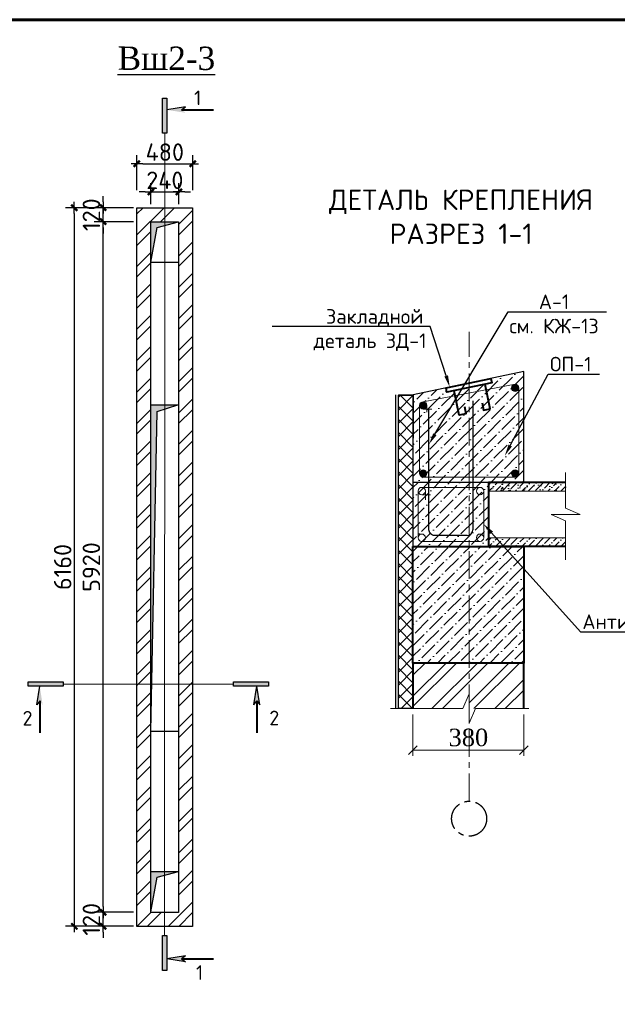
# Model space of a CAD drawing. Header units: millimetres. Extents: x 2063114 to 14983986, y -126020516 to 213791.
# Tile 256 of 256: x 2358676 to 2368918, y -1218382 to -1201501. Entities that reach past the tile are written whole.
import ezdxf
from ezdxf import colors
from ezdxf.entities.mleader import LeaderData, LeaderLine
from ezdxf.math import Vec2, Vec3

# ---------------------------------------------------------------- set-up
doc = ezdxf.new("R2010")
doc.units = ezdxf.units.MM
doc.linetypes.add('осевая', pattern=[50.8, 31.75, -6.35, 6.35, -6.35])
doc.layers.get('Defpoints').update_dxf_attribs({"color": 6, "lineweight": 35})
for name, color, linetype, lineweight in [('.', 7, 'Continuous', 15), ('_0', 7, 'Continuous', 20), ('Wall', 16, 'Continuous', 40), ('Линия', 250, 'Continuous', 20), ('Сплошная толстая', 7, 'Continuous', 40), ('ТАБЛИЦА', 242, 'Continuous', 50)]:
    doc.layers.add(name, color=color, linetype=linetype, lineweight=lineweight)
for name, color, linetype in [('A-HATCH-WALL', 7, 'Continuous'), ('kcd_tx', 7, 'Continuous'), ('OS', 1, 'Continuous'), ('осевая', 1, 'осевая'), ('Размеры', 28, 'Continuous')]:
    doc.layers.add(name, color=color, linetype=linetype)
doc.layers.add('PDF _wall-380', color=7, linetype='Continuous', true_color=0xb88a5c)
doc.layers.add('Text 1', color=7, linetype='Continuous', lineweight=25, true_color=0x0000b3)
doc.styles.add('ISO', font='times.ttf')
doc.styles.add('ISO_1.0', font='isocpeur.ttf')
doc.styles.add('PDF ISOCPEUR', font='isocpeur.ttf')
doc.styles.add('TIMES NEW', font='times.ttf', dxfattribs={"height": 200})
doc.styles.add('Times New Roman', font='times.ttf')
doc.styles.add('YQ_DIM', font='isocpeur.ttf', dxfattribs={"width": 0.8})
doc.dimstyles.new('yq100', dxfattribs={"dimscale": 100, "dimtxt": 3, "dimasz": 1, "dimexe": 1.5, "dimexo": 3, "dimgap": 0.5, "dimtad": 1, "dimdec": 0, "dimdsep": 46, "dimtxsty": 'YQ_DIM', "dimblk": 'YQTICK', "dimcen": 0, "dimclrd": 256, "dimclre": 256, "dimclrt": 7, "dimadec": 1, "dimazin": 2, "dimtfac": 1, "dimtdec": 4, "dimtix": 1, "dimtmove": 2, "dimatfit": 2, "dimfxl": 1, "dimtolj": 1, "dimtzin": 0, "dimarcsym": 0})
doc.dimstyles.new('Миржалол100', dxfattribs={"dimtxt": 300, "dimasz": 150, "dimexe": 100, "dimexo": 100, "dimgap": 63, "dimtad": 1, "dimdec": 0, "dimtxsty": 'Times New Roman', "dimblk": 'OBLIQUE', "dimcen": 100, "dimclrd": 256, "dimclre": 256, "dimclrt": 256, "dimadec": 0, "dimazin": 0, "dimtfac": 1, "dimtdec": 0, "dimtmove": 1, "dimatfit": 3, "dimfxl": 800, "dimlwd": 13, "dimlwe": 13, "dimarcsym": 0})

# ---------------------------------------------------------------- blocks, each defined once
blk = doc.blocks.new('YQTICK')
blk.add_line((-1, 0), (1, 0))
at = {"const_width": 0.4}
blk.add_lwpolyline([(0.53, 0.53), (-0.53, -0.53)], dxfattribs=at)
blk = doc.blocks.new('*D587')
at = {"layer": 'Defpoints', "color": 0, "lineweight": 30, "transparency": 16777216}
for p in [(2361643, -1203972), (2360684, -1204725), (2361643, -1204725)]:
    blk.add_point(p, dxfattribs=at)
at = {"layer": 'kcd_tx', "lineweight": -2, "transparency": 16777216}
for p, q in [((2360684, -1204425), (2360684, -1203822)), ((2361643, -1204425), (2361643, -1203822)), ((2360784, -1203972), (2361543, -1203972))]:
    blk.add_line(p, q, dxfattribs=at)
at = {"layer": 'kcd_tx', "lineweight": -2, "transparency": 16777216, "xscale": 100, "yscale": 100, "zscale": 100, "rotation": 180}
blk.add_blockref('YQTICK', (2360684, -1203972), dxfattribs=at)
at = {"layer": 'kcd_tx', "lineweight": -2, "transparency": 16777216, "xscale": 100, "yscale": 100, "zscale": 100}
blk.add_blockref('YQTICK', (2361643, -1203972), dxfattribs=at)
at = {"layer": 'kcd_tx', "color": 7, "lineweight": 0, "transparency": 16777216, "insert": (2361163, -1203772), "char_height": 300, "attachment_point": 5, "style": 'PDF ISOCPEUR'}
blk.add_mtext('\\A1;480', dxfattribs=at)
blk = doc.blocks.new('*D588')
at = {"layer": 'Defpoints', "color": 0, "lineweight": 30, "transparency": 16777216}
for p in [(2361405, -1204455), (2360924, -1204965), (2361405, -1204965)]:
    blk.add_point(p, dxfattribs=at)
at = {"layer": 'kcd_tx', "lineweight": -2, "transparency": 16777216}
for p, q in [((2360924, -1204665), (2360924, -1204305)), ((2361405, -1204665), (2361405, -1204305)), ((2360824, -1204455), (2360724, -1204455)), ((2360924, -1204455), (2361405, -1204455)), ((2361505, -1204455), (2361605, -1204455))]:
    blk.add_line(p, q, dxfattribs=at)
at = {"layer": 'kcd_tx', "lineweight": -2, "transparency": 16777216, "xscale": 100, "yscale": 100, "zscale": 100}
blk.add_blockref('YQTICK', (2360924, -1204455), dxfattribs=at)
at = {"layer": 'kcd_tx', "lineweight": -2, "transparency": 16777216, "xscale": 100, "yscale": 100, "zscale": 100, "rotation": 180}
blk.add_blockref('YQTICK', (2361405, -1204455), dxfattribs=at)
at = {"layer": 'kcd_tx', "color": 7, "lineweight": 0, "transparency": 16777216, "insert": (2361164, -1204255), "char_height": 300, "attachment_point": 5, "style": 'PDF ISOCPEUR'}
blk.add_mtext('\\A1;240', dxfattribs=at)
blk = doc.blocks.new('*D589')
at = {"layer": 'Defpoints', "color": 0, "lineweight": 30, "transparency": 16777216}
for p in [(2360684, -1204725), (2359612, -1217045), (2360684, -1217045)]:
    blk.add_point(p, dxfattribs=at)
at = {"layer": 'kcd_tx', "lineweight": -2, "transparency": 16777216}
for p, q in [((2360384, -1204725), (2359462, -1204725)), ((2359612, -1204825), (2359612, -1216945)), ((2360384, -1217045), (2359462, -1217045))]:
    blk.add_line(p, q, dxfattribs=at)
at = {"layer": 'kcd_tx', "lineweight": -2, "transparency": 16777216, "xscale": 100, "yscale": 100, "zscale": 100}
for p, rotation in [((2359612, -1204725), 90), ((2359612, -1217045), 270)]:
    blk.add_blockref('YQTICK', p, dxfattribs=dict(at, rotation=rotation))
at = {"layer": 'kcd_tx', "color": 7, "lineweight": 0, "transparency": 16777216, "insert": (2359412, -1210885), "char_height": 300, "attachment_point": 5, "rotation": 90, "style": 'PDF ISOCPEUR'}
blk.add_mtext('\\A1;6160', dxfattribs=at)
blk = doc.blocks.new('*D567')
at = {"layer": 'Defpoints', "color": 0, "lineweight": 30, "transparency": 16777216}
for p in [(2360105, -1204725), (2360924, -1204725), (2360924, -1204965)]:
    blk.add_point(p, dxfattribs=at)
at = {"layer": 'kcd_tx', "lineweight": -2, "transparency": 16777216}
for p, q in [((2360105, -1204625), (2360105, -1204525)), ((2360624, -1204725), (2359955, -1204725)), ((2360105, -1204965), (2360105, -1204725)), ((2360624, -1204965), (2359955, -1204965)), ((2360105, -1205065), (2360105, -1205165))]:
    blk.add_line(p, q, dxfattribs=at)
at = {"layer": 'kcd_tx', "lineweight": -2, "transparency": 16777216, "xscale": 100, "yscale": 100, "zscale": 100}
for p, rotation in [((2360105, -1204725), 270), ((2360105, -1204965), 90)]:
    blk.add_blockref('YQTICK', p, dxfattribs=dict(at, rotation=rotation))
at = {"layer": 'kcd_tx', "color": 7, "lineweight": 0, "transparency": 16777216, "insert": (2359905, -1204845), "char_height": 300, "attachment_point": 5, "rotation": 90, "style": 'PDF ISOCPEUR'}
blk.add_mtext('\\A1;120', dxfattribs=at)
blk = doc.blocks.new('*D568')
at = {"layer": 'Defpoints', "color": 0, "lineweight": 30, "transparency": 16777216}
for p in [(2360105, -1204965), (2360924, -1204965), (2360924, -1216805)]:
    blk.add_point(p, dxfattribs=at)
at = {"layer": 'kcd_tx', "lineweight": -2, "transparency": 16777216}
for p, q in [((2360624, -1204965), (2359955, -1204965)), ((2360105, -1216705), (2360105, -1205065)), ((2360624, -1216805), (2359955, -1216805))]:
    blk.add_line(p, q, dxfattribs=at)
at = {"layer": 'kcd_tx', "lineweight": -2, "transparency": 16777216, "xscale": 100, "yscale": 100, "zscale": 100}
for p, rotation in [((2360105, -1204965), 90), ((2360105, -1216805), 270)]:
    blk.add_blockref('YQTICK', p, dxfattribs=dict(at, rotation=rotation))
at = {"layer": 'kcd_tx', "color": 7, "lineweight": 0, "transparency": 16777216, "insert": (2359905, -1210885), "char_height": 300, "attachment_point": 5, "rotation": 90, "style": 'PDF ISOCPEUR'}
blk.add_mtext('\\A1;5920', dxfattribs=at)
blk = doc.blocks.new('*D569')
at = {"layer": 'Defpoints', "color": 0, "lineweight": 30, "transparency": 16777216}
for p in [(2360105, -1216805), (2360924, -1216805), (2360924, -1217045)]:
    blk.add_point(p, dxfattribs=at)
at = {"layer": 'kcd_tx', "lineweight": -2, "transparency": 16777216}
for p, q in [((2360105, -1216705), (2360105, -1216605)), ((2360624, -1216805), (2359955, -1216805)), ((2360105, -1217045), (2360105, -1216805)), ((2360624, -1217045), (2359955, -1217045)), ((2360105, -1217145), (2360105, -1217245))]:
    blk.add_line(p, q, dxfattribs=at)
at = {"layer": 'kcd_tx', "lineweight": -2, "transparency": 16777216, "xscale": 100, "yscale": 100, "zscale": 100}
for p, rotation in [((2360105, -1216805), 270), ((2360105, -1217045), 90)]:
    blk.add_blockref('YQTICK', p, dxfattribs=dict(at, rotation=rotation))
at = {"layer": 'kcd_tx', "color": 7, "lineweight": 0, "transparency": 16777216, "insert": (2359905, -1216925), "char_height": 300, "attachment_point": 5, "rotation": 90, "style": 'PDF ISOCPEUR'}
blk.add_mtext('\\A1;120', dxfattribs=at)
blk = doc.blocks.new('_Oblique')
at = {"color": 0, "linetype": 'ByBlock', "lineweight": -2}
blk.add_line((-0.5, -0.5), (0.5, 0.5), dxfattribs=at)
blk = doc.blocks.new('*D590')
at = {"layer": 'Defpoints', "color": 0, "lineweight": 30, "ltscale": 100, "transparency": 16777216}
for p in [(2365416, -1213312), (2367316, -1213312), (2367316, -1214025)]:
    blk.add_point(p, dxfattribs=at)
at = {"layer": 'Размеры', "linetype": 'Continuous', "lineweight": 13, "ltscale": 100, "transparency": 16777216}
for p, q in [((2365416, -1213412), (2365416, -1214125)), ((2367316, -1213412), (2367316, -1214125)), ((2365416, -1214025), (2367316, -1214025))]:
    blk.add_line(p, q, dxfattribs=at)
at = {"layer": 'Размеры', "lineweight": 13, "ltscale": 100, "transparency": 16777216, "xscale": 150, "yscale": 150, "zscale": 150, "rotation": 180}
blk.add_blockref('_Oblique', (2365416, -1214025), dxfattribs=at)
at = {"layer": 'Размеры', "lineweight": 13, "ltscale": 100, "transparency": 16777216, "xscale": 150, "yscale": 150, "zscale": 150}
blk.add_blockref('_Oblique', (2367316, -1214025), dxfattribs=at)
at = {"layer": 'Размеры', "lineweight": 0, "ltscale": 100, "transparency": 16777216, "insert": (2366366, -1213809), "char_height": 300, "attachment_point": 5, "style": 'Times New Roman'}
blk.add_mtext('380', dxfattribs=at)
blk = doc.blocks.new('*U1590')
at = {"color": 0, "lineweight": 60, "ltscale": 25}
blk.add_lwpolyline([(-57400, 41500), (-500, 41500), (-500, 500), (-57400, 500)], close=True, dxfattribs=at)

msp = doc.modelspace()

# ---------------------------------------------------------------- hatches: boundary and pattern name
at = {"layer": '.', "true_color": 0x8f8f8f}
h = msp.add_hatch(dxfattribs=at)
h.set_pattern_fill('ANSI36', color=252, scale=40)
h.set_pattern_definition([(45, (113591.24, -776598.46), (67.351921, 246.957043), [317.5, -63.5, 0, -63.5])])
h.paths.add_polyline_path([(2366768.32366, -1207729.41266), (2365998.68883, -1207888.84664), (2365982.99951, -1207813.1097), (2365417.56545, -1207932.1488), (2365412.27463, -1209435.7298), (2367312.27577, -1209435.7298), (2367317.5599, -1207532.1488), (2366752.37681, -1207652.43248)])
h = msp.add_hatch(dxfattribs=at)
h.set_pattern_fill('ANSI36', color=252, scale=40)
h.set_pattern_definition([(45, (113608.09, -776594.89), (67.351921, 246.957043), [317.5, -63.5, 0, -63.5])])
h.paths.add_polyline_path([(2366716.38741, -1209432.1488), (2365416.38741, -1209432.15661), (2365416.38741, -1210532.15661), (2366716.38741, -1210532.1488)])
h = msp.add_hatch(dxfattribs=at)
h.set_pattern_fill('ANSI36', color=252, scale=40)
h.set_pattern_definition([(45, (-6526571.52, 2821420.03), (67.3519209, 246.9570433), [317.5, -63.5, 0, -63.5])])
h.paths.add_polyline_path([(2365416.39081, -1212532.15661), (2367316.38911, -1212532.15661), (2367316.38571, -1210532.15661), (2365416.38741, -1210532.15661)])
at = {"ltscale": 25}
h = msp.add_hatch(color=256, dxfattribs=at)
h.dxf.hatch_style = 1
h.paths.add_polyline_path([(2361123.60927, -1203447.38248), (2361198.60927, -1203447.38248), (2361198.60927, -1202847.38248), (2361123.60927, -1202847.38248)])
for points in [[(2361198.60927, -1203047.38248), (2361518.60927, -1203097.38248), (2361448.60927, -1203047.38248), (2361518.60927, -1202997.38248)], [(2359019.30121, -1212928.47811), (2359069.30121, -1213248.47811), (2359019.30121, -1213178.47811), (2358969.30121, -1213248.47811)], [(2362739.02707, -1212928.47811), (2362689.02707, -1213248.47811), (2362739.02707, -1213178.47811), (2362789.02707, -1213248.47811)], [(2361196.87046, -1217601.74271), (2361516.87046, -1217551.74271), (2361446.87046, -1217601.74271), (2361516.87046, -1217651.74271)]]:
    msp.add_hatch(color=256).paths.add_polyline_path(points)
at = {"lineweight": 9, "ltscale": 150}
h = msp.add_hatch(dxfattribs=at)
h.set_pattern_fill('AR-CONC', color=256, scale=2)
h.set_pattern_definition([(50, (2352468.95, -1006772.67), (364.36934, -31.87817), [38.1, -419.1]), (355, (2352468.95, -1006772.67), (-70.48684, 382.1137), [30.48, -335.2812]), (100.45144, (2352499.3, -1006775.33), (293.8825, 350.2355), [32.38, -356.1805]), (46.1842, (2352468.95, -1006671.07), (542.1581, -84.0847), [57.15, -628.65]), (96.63556, (2352514.13, -1006678.1), (474.8083, 494.8522), [48.57, -534.2712]), (351.18415, (2352468.95, -1006671.07), (474.8083, 494.8522), [45.72, -502.9195]), (21, (2352519.75, -1006696.47), (303.2288, -204.5304), [38.1, -419.1]), (326, (2352519.75, -1006696.47), (123.60406, 368.3759), [30.48, -335.28]), (71.45144, (2352545.02, -1006713.5), (426.83284, 163.84554), [32.38, -356.1799]), (37.5, (2352468.95, -1006772.67), (6.17721, 169.11008), [0, -331.216, 0, -340.36, 0, -336.55]), (7.5, (2352468.95, -1006772.67), (133.63933, 200.36115), [0, -194.056, 0, -323.596, 0, -128.27]), (327.5, (2352355.66, -1006772.67), (271.18119, -11.45749), [0, -127, 0, -396.24, 0, -525.78]), (317.5, (2352304.86, -1006772.67), (296.25836, 50.85298), [0, -165.1, 0, -263.144, 0, -373.38])])
h.paths.add_polyline_path([(2368108.8249, -1209584.6488), (2368108.8249, -1209432.1488), (2366716.38741, -1209432.1488), (2366716.38741, -1209584.6488)])
h = msp.add_hatch(dxfattribs=at)
h.set_pattern_fill('ANSI36', color=256, scale=25)
h.set_pattern_definition([(45, (1525768.82, -1409568.35), (42.0949506, 154.348152), [198.4375, -39.6875, 0, -39.6875])])
edge = h.paths.add_edge_path()
edge.add_line((2368016.61066, -1209432.1488), (2366716.38741, -1209432.1488))
edge.add_line((2366716.38741, -1209432.1488), (2366716.38741, -1209584.6488))
edge.add_line((2366716.38741, -1209584.6488), (2368032.94052, -1209584.6488))
edge.add_line((2368032.94052, -1209584.6488), (2368032.94052, -1209432.1488))
h = msp.add_hatch(dxfattribs=at)
h.set_pattern_fill('ANSI36', color=256, scale=25)
h.set_pattern_definition([(45, (1525768.82, -1410518.37), (42.0949506, 154.348152), [198.4375, -39.6875, 0, -39.6875])])
edge = h.paths.add_edge_path()
edge.add_line((2368016.61066, -1210382.16442), (2366716.38741, -1210382.16442))
edge.add_line((2366716.38741, -1210382.16442), (2366716.38741, -1210534.66442))
edge.add_line((2366716.38741, -1210534.66442), (2368032.94052, -1210534.66442))
edge.add_line((2368032.94052, -1210534.66442), (2368032.94052, -1210382.16442))
at = {"ltscale": 25}
h = msp.add_hatch(color=256, dxfattribs=at)
h.dxf.hatch_style = 1
h.paths.add_polyline_path([(2359419.30121, -1212928.47811), (2359419.30121, -1212853.47811), (2358819.30121, -1212853.47811), (2358819.30121, -1212928.47811)])
h = msp.add_hatch(color=256, dxfattribs=at)
h.dxf.hatch_style = 1
h.paths.add_polyline_path([(2362939.02707, -1212928.47811), (2362939.02707, -1212853.47811), (2362339.02707, -1212853.47811), (2362339.02707, -1212928.47811)])
h = msp.add_hatch(color=256, dxfattribs=at)
h.dxf.hatch_style = 1
h.paths.add_polyline_path([(2361121.87046, -1217801.74271), (2361196.87046, -1217801.74271), (2361196.87046, -1217201.74271), (2361121.87046, -1217201.74271)])
at = {"layer": '_0', "linetype": 'ByBlock', "lineweight": 15}
for points in [[(2367104.16409, -1207815.0739, -1), (2367229.67035, -1207815.0739, -1)], [(2365654.09279, -1208113.93623, 1), (2365528.58653, -1208113.93623, 1)], [(2365654.09279, -1209282.13883, -1), (2365528.58653, -1209282.13883, -1)], [(2367104.16409, -1209282.13883, 1), (2367229.67035, -1209282.13883, 1)]]:
    msp.add_hatch(color=0, dxfattribs=at).paths.add_polyline_path(points)
at = {"layer": 'A-HATCH-WALL', "lineweight": 13}
h = msp.add_hatch(dxfattribs=at)
h.set_pattern_fill('ANSI37', color=34, scale=50)
h.set_pattern_definition([(45, (-6531315.75, -1174263.06), (-112.2532015, 112.2532015), []), (135, (-6531315.75, -1174263.06), (-112.2532015, -112.2532015), [])])
h.paths.add_polyline_path([(2365416.38818, -1207932.14379), (2365166.77092, -1207932.1538), (2365166.38741, -1213311.70348), (2365416.00273, -1213311.70348)])
at = {"layer": 'PDF _wall-380'}
h = msp.add_hatch(dxfattribs=at)
h.set_pattern_fill('ANSI32', color=256, scale=40)
h.set_pattern_definition([(45, (2360683.6, -1217045.46), (-269.408, 269.408), []), (45, (2360863.2, -1217045.46), (-269.408, 269.408), [])])
h.paths.add_polyline_path([(2361638.60927, -1204725.45539), (2360683.60927, -1204725.45539), (2360683.60927, -1217045.45679), (2361638.60927, -1217045.45679)])
h.paths.add_polyline_path([(2361399.60927, -1213704.7443), (2361398.60927, -1216805.45679), (2360923.60927, -1216805.45679), (2360923.60927, -1204965.45539), (2361398.60927, -1204965.45539), (2361398.60927, -1205666.45539), (2361398.60927, -1208104.86522), (2361399.60927, -1208104.86522)], flags=16)
h.paths.add_polyline_path([(2361398.60927, -1216104.45679), (2361398.60927, -1216805.45679), (2360923.60927, -1216805.45679), (2360923.60927, -1216104.45679)], flags=0)
h = msp.add_hatch(dxfattribs=at)
h.set_pattern_fill('ANSI32', color=256, scale=40)
h.set_pattern_definition([(45, (49805.84, -1285620.7), (-269.407684, 269.407684), []), (45, (49985.44, -1285620.7), (-269.407684, 269.407684), [])])
h.paths.add_polyline_path([(2366379.12844, -1212532.15661), (2365416.38741, -1212532.15661), (2365416.38741, -1213311.70348), (2366272.14631, -1213311.70348), (2366379.12844, -1213061.70348)])
h.paths.add_polyline_path([(2367316.38741, -1213311.70348), (2367316.38741, -1212532.15661), (2366379.12844, -1212532.15661), (2366379.12844, -1213311.70348)])

# ---------------------------------------------------------------- linework, layer by layer
for p, q in [((2361518.60927, -1202997.38248), (2361198.60927, -1203047.38248)), ((2361448.60927, -1203047.38248), (2361518.60927, -1202997.38248)), ((2358969.30121, -1213248.47811), (2359019.30121, -1212928.47811)), ((2362689.02707, -1213248.47811), (2362739.02707, -1212928.47811)), ((2362789.02707, -1213248.47811), (2362739.02707, -1212928.47811)), ((2359019.30121, -1213178.47811), (2358969.30121, -1213248.47811)), ((2362689.02707, -1213248.47811), (2362739.02707, -1213178.47811)), ((2362739.02707, -1213178.47811), (2362789.02707, -1213248.47811)), ((2361516.87046, -1217551.74271), (2361196.87046, -1217601.74271)), ((2361516.87046, -1217651.74271), (2361196.87046, -1217601.74271)), ((2361516.87046, -1217551.74271), (2361446.87046, -1217601.74271)), ((2361446.87046, -1217601.74271), (2361516.87046, -1217651.74271))]:
    msp.add_line(p, q)
at = {"lineweight": 40}
for p, q in [((2361448.60927, -1203047.38248), (2361998.60927, -1203047.38248)), ((2359019.30121, -1213178.47811), (2359019.30121, -1213728.47811)), ((2362739.02707, -1213178.47811), (2362739.02707, -1213728.47811)), ((2361446.87046, -1217601.74271), (2361996.87046, -1217601.74271))]:
    msp.add_line(p, q, dxfattribs=at)
at = {"ltscale": 25}
for points in [[(2361198.60927, -1203447.38248), (2361123.60927, -1203447.38248), (2361123.60927, -1202847.38248), (2361198.60927, -1202847.38248)], [(2359419.30121, -1212853.47811), (2359419.30121, -1212928.47811), (2358819.30121, -1212928.47811), (2358819.30121, -1212853.47811)], [(2362939.02707, -1212853.47811), (2362939.02707, -1212928.47811), (2362339.02707, -1212928.47811), (2362339.02707, -1212853.47811)], [(2361196.87046, -1217801.74271), (2361121.87046, -1217801.74271), (2361121.87046, -1217201.74271), (2361196.87046, -1217201.74271)]]:
    msp.add_lwpolyline(points, close=True, dxfattribs=at)
at = {"color": 253, "lineweight": 0}
for points in [[(2361161.10927, -1203447.38248), (2361159.37046, -1217201.74271)], [(2359419.30121, -1212890.97811), (2362339.02707, -1212890.97811)]]:
    msp.add_lwpolyline(points, dxfattribs=at)
at = {"color": 0, "linetype": 'Continuous', "lineweight": 30, "ltscale": 100}
for points in [[(2360683.60927, -1204725.45539), (2361638.60927, -1204725.45539), (2361638.60927, -1217045.45679), (2360683.60927, -1217045.45679)], [(2360923.60927, -1204965.45539), (2361398.60927, -1204965.45539), (2361398.60927, -1216805.45679), (2360923.60927, -1216805.45679)], [(2361398.60927, -1205666.45539), (2360923.60927, -1205666.45539), (2360923.60927, -1204965.45539), (2361398.60927, -1204965.45539)], [(2361399.60927, -1213704.7443), (2360923.60927, -1213704.7443), (2360923.60927, -1208104.86522), (2361399.60927, -1208104.86522)], [(2360923.60927, -1216104.45679), (2361398.60927, -1216104.45679), (2361398.60927, -1216805.45679), (2360923.60927, -1216805.45679)]]:
    msp.add_lwpolyline(points, close=True, dxfattribs=at)
at = {"linetype": 'ByBlock', "lineweight": 30}
msp.add_lwpolyline([(2360923.60927, -1205658.45679), (2361029.67528, -1205063.52141), (2361398.60927, -1204965.45539)], dxfattribs=at)
at = {"color": 34, "lineweight": 30}
msp.add_lwpolyline([(2367317.5599, -1207532.1488), (2365417.56545, -1207932.1488), (2365416.38741, -1209432.16442), (2367316.39297, -1209432.14098)], close=True, dxfattribs=at)
at = {"ltscale": 100}
msp.add_lwpolyline([(2365166.77169, -1207937.4088), (2365416.38741, -1207937.3988), (2365416.00273, -1213311.70348), (2365166.38741, -1213311.70348), (2365166.77169, -1207937.4088)], dxfattribs=at)
at = {"color": 0, "linetype": 'Continuous', "lineweight": 30, "ltscale": 100}
for points in [[(2360923.60927, -1213704.7443), (2361029.67528, -1208218.93124), (2361383.60927, -1208104.86522)], [(2360923.60927, -1216797.45819), (2361029.67528, -1216202.52281), (2361398.60927, -1216104.45679)]]:
    msp.add_lwpolyline(points, dxfattribs=at)
at = {"lineweight": 30}
msp.add_solid([(2360923.60927, -1205666.45539), (2360923.60927, -1204965.45539), (2361029.67528, -1205063.52141), (2361398.60927, -1204965.45539)], dxfattribs=at)
at = {"color": 0, "linetype": 'Continuous', "lineweight": 30, "ltscale": 100}
for points in [[(2360923.60927, -1213704.7443), (2360923.60927, -1208104.86522), (2361029.67528, -1208218.93124), (2361383.60927, -1208104.86522)], [(2360923.60927, -1216805.45679), (2360923.60927, -1216104.45679), (2361029.67528, -1216202.52281), (2361398.60927, -1216104.45679)]]:
    msp.add_solid(points, dxfattribs=at)
at = {"layer": '_0', "color": 0, "linetype": 'ByBlock', "lineweight": 15}
for p, q in [((2365591.33966, -1208051.32837), (2367166.91722, -1207752.46603)), ((2367229.67035, -1207815.0739), (2367229.67035, -1209282.13883)), ((2365528.59263, -1208114.00887), (2365528.67376, -1209282.21146)), ((2365654.09279, -1208113.93623), (2365654.09279, -1208232.15095)), ((2365591.33966, -1208176.69405), (2365741.33966, -1208176.69405)), ((2365591.33966, -1209344.89195), (2367166.91722, -1209344.89195)), ((2365503.63428, -1209582.16442), (2365503.63428, -1210382.16442)), ((2366566.38741, -1209519.40661), (2365566.38741, -1209519.40661)), ((2365566.38741, -1209644.92223), (2365716.38741, -1209644.92223)), ((2365629.14054, -1209582.16442), (2365629.14054, -1209732.16442)), ((2366629.14054, -1209582.16442), (2366629.14054, -1210382.16442)), ((2366716.38741, -1209582.16442), (2368032.94052, -1209582.16442)), ((2366566.38741, -1210444.92223), (2365566.38741, -1210444.92223)), ((2366716.38741, -1210382.16442), (2368032.94052, -1210382.16442))]:
    msp.add_line(p, q, dxfattribs=at)
for centre in [(2367166.91722, -1207815.0739), (2365591.33966, -1208113.93623), (2365591.33966, -1209282.13883), (2367166.91722, -1209282.13883), (2365566.38741, -1209582.16442), (2366566.38741, -1209582.16442), (2365566.38741, -1210382.16442), (2366566.38741, -1210382.16442)]:
    msp.add_circle(centre, 62.75313, dxfattribs=at)
at = {"layer": 'OS', "linetype": 'осевая', "lineweight": 9, "ltscale": 15}
msp.add_line((2366379.12844, -1214899.7414), (2366379.12844, -1206853.80291), dxfattribs=at)
at = {"layer": 'Wall', "lineweight": 30}
msp.add_lwpolyline([(2365116.77648, -1207932.15033), (2365116.38741, -1213311.70348)], dxfattribs=at)
at = {"layer": 'Wall', "lineweight": 13}
msp.add_lwpolyline([(2365416.19358, -1213311.70348), (2365416.38741, -1207932.1477), (2365166.77169, -1207932.14989), (2365166.38741, -1213311.70348)], dxfattribs=at)
at = {"layer": 'Линия', "color": 0, "lineweight": 9, "ltscale": 0.3}
for points in [[(2368032.94052, -1210763.63317), (2368032.94052, -1210091.12536), (2367782.94052, -1209984.1488), (2368282.94052, -1209984.1488), (2368032.94052, -1209874.45348), (2368032.94052, -1209264.74255)], [(2365029.53823, -1213311.70348), (2366272.14631, -1213311.70348), (2366379.12844, -1213061.70348), (2366379.12844, -1213561.70348), (2366488.81958, -1213311.70348), (2367403.62526, -1213311.70348)]]:
    msp.add_lwpolyline(points, dxfattribs=at)
at = {"layer": 'осевая', "linetype": 'осевая', "ltscale": 15}
msp.add_circle((2366379.12844, -1215199.7414), 300, dxfattribs=at)
at = {"layer": 'Сплошная толстая', "ltscale": 0.008}
msp.add_lwpolyline([(2365982.755, -1207813.16118), (2366752.37681, -1207652.43248), (2366768.32366, -1207729.41266), (2365998.68883, -1207888.84664)], close=True, dxfattribs=at)
for points in [[(2366599.78331, -1208069.9377), (2366626.12677, -1208197.10534), (2366740.06928, -1208173.50153), (2366653.02187, -1207753.29804)], [(2366298.24765, -1208132.40243), (2366324.59111, -1208259.57007), (2366210.6486, -1208283.17387), (2366123.60119, -1207862.97038)]]:
    msp.add_lwpolyline(points, dxfattribs=at)
at = {"layer": 'Сплошная толстая', "ltscale": 150}
for points in [[(2368032.94052, -1210532.1488), (2366716.38741, -1210532.1488), (2366716.38741, -1209432.1488), (2368032.94052, -1209432.1488)], [(2367316.38741, -1213311.70348), (2367316.38741, -1212532.1488), (2365416.38741, -1212532.15661), (2365416.38741, -1213311.70348)]]:
    msp.add_lwpolyline(points, dxfattribs=at)
msp.add_lwpolyline([(2365416.38741, -1210532.15661), (2367316.38741, -1210532.15661), (2367316.38741, -1212532.15661), (2365416.38741, -1212532.15661)], close=True, dxfattribs=at)
at = {"layer": 'ТАБЛИЦА', "color": 250, "lineweight": 30, "ltscale": 2}
msp.add_line((2366442.52011, -1208037.66519), (2366442.52011, -1210244.92223), dxfattribs=at)
msp.add_lwpolyline([(2366342.52011, -1210344.92223), (2365790.25447, -1210344.92223, -0.4142135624), (2365690.25447, -1210244.92223), (2365690.25447, -1208184.86613)], format="xyb", dxfattribs=at)
msp.add_arc((2366342.52011, -1210244.92223), 100, 270, 0, dxfattribs=at)

# ---------------------------------------------------------------- block references
msp.add_blockref('*U1590', (2379792.08613, -1243001.43901))

# ---------------------------------------------------------------- texts
at = {"char_height": 250, "width": 140.9752569, "attachment_point": 1, "style": 'ISO'}
for s, insert in [('{\\fISOCPEUR|b0|i0|c204|p34;1}', (2361664.58713, -1202715.78873)), ('{\\fISOCPEUR|b0|i0|c204|p34;2}', (2358724.77976, -1213353.04203)), ('{\\fISOCPEUR|b0|i0|c204|p34;2}', (2362954.16736, -1213347.89817)), ('{\\fISOCPEUR|b0|i0|c204|p34;1}', (2361696.38339, -1217712.7974))]:
    msp.add_mtext(s, dxfattribs=dict(at, insert=insert))
at = {"insert": (2366240.93015, -1204880.6738), "char_height": 350, "width": 5918.5859112, "attachment_point": 5, "rotation": 0.014325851, "style": 'ISO'}
msp.add_mtext('{\\fISOCPEUR|b0|i0|c204|p34;ДЕТАЛЬ КРЕПЛЕНИЯ РАЗРЕЗ 1-1}', dxfattribs=at)
at = {"layer": 'Text 1', "ltscale": 100, "insert": (2361191.09272, -1201962.31632), "char_height": 400, "width": 1963.9067097, "attachment_point": 2, "rotation": 359.898285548, "style": 'TIMES NEW'}
msp.add_mtext('{\\LBш2-3}', dxfattribs=at)

# ---------------------------------------------------------------- dimensions: what is measured, and where the dimension line sits
at = {"layer": 'kcd_tx', "lineweight": 0}
for base, p1, p2, picture, middle in [((2361642.6092673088, -1203971.833322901), (2360683.6092673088, -1204725.4553923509), (2361642.6092673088, -1204725.4553923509), '*D587', (2361163.1092673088, -1203771.833322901)), ((2361404.6092672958, -1204454.5970283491), (2360923.6092673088, -1204965.4553923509), (2361404.6092672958, -1204965.4553923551), '*D588', (2361164.1092673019, -1204254.5970283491))]:
    dim = msp.add_linear_dim(base=base, p1=p1, p2=p2, dimstyle='yq100', override={"dimlfac": 0.5, "dimtxsty": 'PDF ISOCPEUR'}, dxfattribs=at)
    dim.commit()
    dim.dimension.update_dxf_attribs({"geometry": picture, "text_midpoint": middle})
for base, p1, p2, picture, middle in [((2360105.36536, -1204725.45539), (2360923.60927, -1204965.45539), (2360923.60927, -1204725.45539), '*D567', (2359905.36536, -1204845.45539)), ((2359611.62939, -1217045.45679), (2360683.60927, -1204725.45539), (2360683.60927, -1217045.45679), '*D589', (2359411.62939, -1210885.45609)), ((2360105.36536, -1204965.45539), (2360923.60927, -1216805.45679), (2360923.60927, -1204965.45539), '*D568', (2359905.36536, -1210885.45609)), ((2360105.36536, -1216805.45679), (2360923.60927, -1217045.45679), (2360923.60927, -1216805.45679), '*D569', (2359905.36536, -1216925.45679))]:
    dim = msp.add_linear_dim(base=base, p1=p1, p2=p2, angle=90, dimstyle='yq100', override={"dimlfac": 0.5, "dimtxsty": 'PDF ISOCPEUR'}, dxfattribs=at)
    dim.commit()
    dim.dimension.update_dxf_attribs({"geometry": picture, "text_midpoint": middle})
at = {"layer": 'Размеры', "lineweight": 0, "ltscale": 100}
dim = msp.add_linear_dim(base=(2367316.38741, -1214024.53226), p1=(2365416.00273, -1213311.70348), p2=(2367316.38741, -1213311.70348), dimstyle='Миржалол100', override={"dimlfac": 0.2}, dxfattribs=at)
dim.commit()
dim.dimension.update_dxf_attribs({"geometry": '*D590', "text_midpoint": (2366366.19507, -1213808.93673)})

# ---------------------------------------------------------------- leaders
ml = msp.add_multileader_mtext('Standard')
ml.set_content('\\A1;А-1\\Pсм. КЖ-13', color=256, style='ISO_1.0')
ml.set_leader_properties(color=256, linetype='ByLayer', lineweight=-1)
ml.build(insert=Vec2(0, 0))
ml.multileader.update_dxf_attribs({"text_left_attachment_type": 6, "text_right_attachment_type": 6, "dogleg_length": 0.36, "arrow_head_size": 200})
ctx = ml.context
ctx.base_point, ctx.char_height, ctx.arrow_head_size, ctx.landing_gap_size, ctx.plane_origin = Vec3(2367048.41595, -1206511.75592), 250, 200, 60.75, Vec3(2373109.11598, -1206474.19982)
ctx.left_attachment, ctx.right_attachment, ctx.text_align_type = 6, 6, 1
notes = []
notes.append((ctx, [(1, (1, 1, 0), (2367045.44732, -1206511.75592), (1, 0), 2.96863, [(1, [(2365690.25447, -1208780.36078)], 0, [])])]))
ctx.mtext.insert, ctx.mtext.width, ctx.mtext.defined_height, ctx.mtext.alignment, ctx.mtext.flow_direction = Vec3(2367834.16595, -1206211.75592), 1750.1008836, 1083.45969, 2, 5
ml = msp.add_multileader_mtext('Standard')
ml.set_content('{\\fISOCPEUR|b0|i0|c238|p34;\\C0; \\fISOCPEUR|b0|i0|c204|p34;Закладной деталь ЗД-1  \\fISOCPEUR|b0|i0|c238|p34;  }', color=256, style='ISO_1.0')
ml.set_leader_properties(color=256, linetype='ByLayer', lineweight=-1)
ml.build(insert=Vec2(0, 0))
ml.multileader.update_dxf_attribs({"text_left_attachment_type": 6, "text_right_attachment_type": 6, "dogleg_length": 0.36, "arrow_head_size": 200})
ctx = ml.context
ctx.base_point, ctx.char_height, ctx.arrow_head_size, ctx.landing_gap_size, ctx.plane_origin = Vec3(2363650.61922, -1206763.60619), 250, 200, 60.75, Vec3(2379073.58259, -1202679.37151)
ctx.left_attachment, ctx.right_attachment, ctx.text_align_type = 6, 6, 1
notes.append((ctx, [(0, (1, 1, 0), (2365712.58785, -1206763.60619), (-1, 0), 2.96863, [(0, [(2366046.99832, -1207798.55542)], 0, [])])]))
ctx.mtext.insert, ctx.mtext.width, ctx.mtext.defined_height, ctx.mtext.alignment, ctx.mtext.flow_direction = Vec3(2364680.11922, -1206463.60619), 2618.2128814, 684.15412, 2, 5
ml = msp.add_multileader_mtext('Standard')
ml.set_content('{\\C0;ОП-1}', color=256, style='ISO_1.0')
ml.set_leader_properties(color=256, linetype='ByLayer', lineweight=-1)
ml.build(insert=Vec2(0, 0))
ml.multileader.update_dxf_attribs({"text_left_attachment_type": 6, "text_right_attachment_type": 6, "dogleg_length": 0.36, "arrow_head_size": 200})
ctx = ml.context
ctx.base_point, ctx.char_height, ctx.arrow_head_size, ctx.landing_gap_size, ctx.plane_origin = Vec3(2367735.12611, -1207581.38981), 250, 200, 60.75, Vec3(2373086.77987, -1202918.2607)
ctx.left_attachment, ctx.right_attachment, ctx.text_align_type = 6, 6, 1
notes.append((ctx, [(1, (1, 1, 0), (2367732.15748, -1207581.38981), (1, 0), 2.96863, [(0, [(2366989.04639, -1208979.34524)], 0, [])])]))
ctx.mtext.insert, ctx.mtext.width, ctx.mtext.defined_height, ctx.mtext.alignment, ctx.mtext.flow_direction = Vec3(2368120.87611, -1207281.38981), 1270.4467216, 125, 2, 5
ml = msp.add_multileader_mtext('Standard')
ml.set_content('\\A1;Антисейсмический\\Pпояс', color=256, style='ISO_1.0')
ml.set_leader_properties(color=256, linetype='ByLayer', lineweight=-1)
ml.build(insert=Vec2(0, 0))
ml.multileader.update_dxf_attribs({"text_left_attachment_type": 6, "text_right_attachment_type": 6, "dogleg_length": 0.36, "arrow_head_size": 200})
ctx = ml.context
ctx.base_point, ctx.char_height, ctx.arrow_head_size, ctx.landing_gap_size, ctx.plane_origin = Vec3(2368350.39656, -1211997.20336), 250, 200, 60.75, Vec3(2373121.58733, -1207383.72692)
ctx.left_attachment, ctx.right_attachment, ctx.text_align_type = 6, 6, 1
notes.append((ctx, [(1, (1, 1, 0), (2368287.22538, -1211997.20336), (1, 0), 63.17118, [(0, [(2366629.14054, -1210149.50596)], 0, [])])]))
ctx.mtext.insert, ctx.mtext.width, ctx.mtext.alignment, ctx.mtext.flow_direction = Vec3(2369811.14656, -1211697.20336), 3372.6670083, 2, 5
for ctx, leaders in notes:
    for number, flags, end, landing, length, lines in leaders:
        leader = LeaderData()
        leader.index, (leader.has_last_leader_line, leader.has_dogleg_vector, leader.attachment_direction) = number, flags
        leader.last_leader_point, leader.dogleg_vector, leader.dogleg_length = Vec3(end), Vec3(landing), length
        for number, points, colour, breaks in lines:
            line = LeaderLine()
            line.index, line.vertices, line.color, line.breaks = number, Vec3.list(points), colors.encode_raw_color(colour), breaks
            leader.lines.append(line)
        ctx.leaders.append(leader)

doc.saveas('drawing.dxf')
